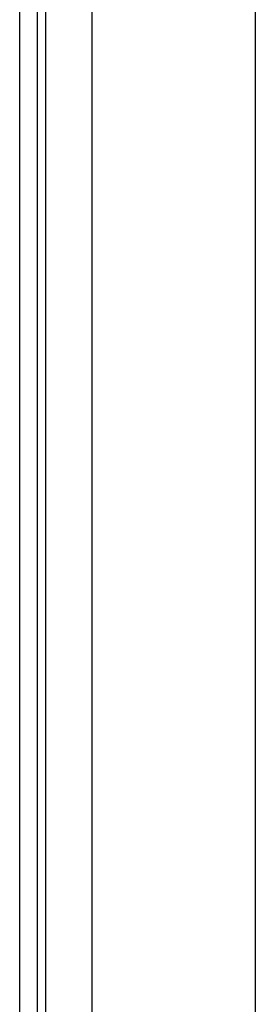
# Model space of a CAD drawing. Header units: inches. Extents: x 17 to 570, y 51 to 268.
# Tile 122 of 256: x 77.072 to 77.975, y 151.128 to 154.91. Entities that reach past the tile are written whole.
import ezdxf

# ---------------------------------------------------------------- set-up
doc = ezdxf.new("R2010")
doc.units = ezdxf.units.IN
doc.header["$MEASUREMENT"] = 0
doc.layers.add('Visible Edges(ANSI)', color=7, linetype='Continuous', lineweight=25)
doc.layers.add('Visible Tangent Edges(ANSI)', color=7, linetype='Continuous', lineweight=25)

msp = doc.modelspace()

# ---------------------------------------------------------------- linework, layer by layer
at = {"layer": 'Visible Edges(ANSI)'}
for p, q in [((77.072, 147.5811), (77.072, 179.1841)), ((77.14, 147.5811), (77.14, 179.1841)), ((77.3495, 148.3791), (77.3495, 163.1023)), ((77.9745, 162.9403), (77.9745, 148.3791))]:
    msp.add_line(p, q, dxfattribs=at)
at = {"layer": 'Visible Tangent Edges(ANSI)'}
msp.add_line((77.171, 179.1841), (77.171, 147.4641), dxfattribs=at)

doc.saveas('drawing.dxf')
